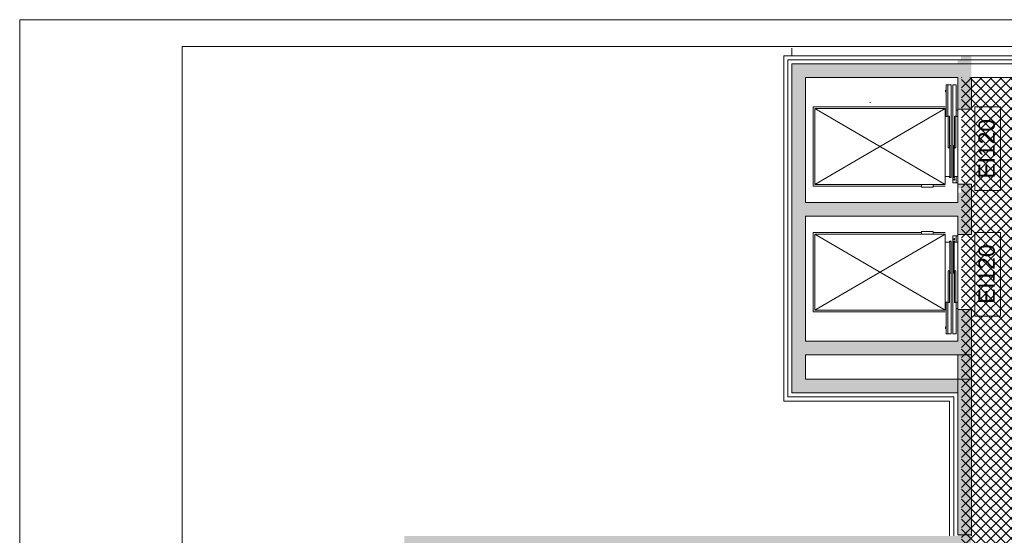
# Paper-space layout 'AP-05 STREFY POŻAROWE I EWAKUACJA - PIETRO 3' of a CAD drawing. Header units: millimetres. Extents: x 0 to 594, y 0 to 450.
# Tile 4 of 12: x 0 to 181, y 355 to 450. Entities that reach past the tile are written whole.
import ezdxf
from ezdxf.xclip import XClip

# ---------------------------------------------------------------- set-up
doc = ezdxf.new("R2010")
doc.units = ezdxf.units.MM
doc.header["$MEASUREMENT"] = 0
doc.header["$XCLIPFRAME"] = 0
doc.linetypes.add('DASHED2', pattern=[375, 250, -125])
for name, color, linetype, lineweight in [('A_Arkusz_Nr_pióra__1', 7, 'Continuous', 20), ('A_podkład_Nr_pióra__2', 8, 'Continuous', 13), ('A_ppoż proj_Nr_pióra__1', 7, 'Continuous', 20)]:
    doc.layers.add(name, color=color, linetype=linetype, lineweight=lineweight)
doc.layers.add('A_podkład_Nr_pióra__254', color=7, linetype='Continuous', lineweight=5, true_color=0xfdfdfd)
doc.layers.add('A_ppoż proj_Nr_pióra__71', color=7, linetype='Continuous', lineweight=5, true_color=0xcbfe65)
doc.layers.add('A_podrys', color=7, linetype='Continuous')
doc.styles.add('STYL_AUTOMATYCZNY_1', font='arial.ttf')
doc.linetypes.add('BATTING', pattern='A,0,[1,AP-05 STREFY POŻAROWE I EWAKUACJA - PIETRO 31.Shx,S=4.001,R=0,X=0,Y=0],-4.001,0', length=4.001)

# ---------------------------------------------------------------- blocks, each defined once
blk = doc.blocks.new('Rysunek_1_1', base_point=(-1568.88, -183.16))
at = {"layer": 'A_podkład_Nr_pióra__254', "linetype": 'Continuous', "lineweight": 5, "true_color": 0xfdfdfd}
h = blk.add_hatch(color=7, dxfattribs=at)
h.paths.add_polyline_path([(70.72, 260.02), (71.92, 260.02), (71.92, 257.27), (71.92, 227.82), (70.72, 227.82), (70.72, 220.17), (70.72, 132.92), (532.82, 132.92), (539.12, 132.92), (539.12, 201.22), (539.12, 202.27), (539.12, 227.62), (537.92, 227.62), (537.92, 230.07), (537.92, 260.32), (539.12, 260.32), (539.12, 268.17), (539.12, 286.92), (539.12, 355.07), (532.82, 355.07), (504.82, 355.07), (500.42, 355.07), (401.82, 355.07), (372.92, 355.07), (368.32, 355.07), (273.62, 355.07), (269.82, 355.07), (269.42, 355.07), (241.02, 355.07), (236.32, 355.07), (196.02, 355.07), (196.02, 351.77), (203.72, 351.77), (203.72, 351.07), (204.02, 351.07), (204.02, 317.17), (204.02, 301.17), (204.02, 294.37), (204.02, 286.92), (228.52, 286.92), (248.12, 286.92), (284.32, 286.92), (295.62, 286.92), (313.62, 286.92), (335.72, 286.92), (339.42, 286.92), (350.22, 286.92), (361.52, 286.92), (371.62, 286.92), (416.62, 286.92), (427.92, 286.92), (436.12, 286.92), (445.52, 286.92), (456.82, 286.92), (456.82, 288.52), (456.82, 292.82), (456.02, 292.82), (456.02, 288.52), (445.52, 288.52), (445.52, 292.82), (437.72, 292.82), (437.72, 351.07), (438.92, 351.07), (438.92, 351.77), (467.52, 351.77), (467.52, 351.07), (467.82, 351.07), (467.82, 343.27), (468.82, 343.27), (468.82, 301.32), (467.82, 301.32), (467.82, 294.52), (468.82, 294.52), (468.82, 288.52), (467.62, 288.52), (467.62, 286.92), (471.42, 286.92), (471.42, 288.52), (470.62, 288.52), (470.62, 294.52), (471.62, 294.52), (471.62, 301.32), (470.62, 301.32), (470.62, 343.27), (471.62, 343.27), (471.62, 351.07), (471.92, 351.07), (471.92, 351.77), (500.42, 351.77), (500.42, 351.07), (501.82, 351.07), (501.82, 292.72), (493.32, 292.72), (493.32, 288.52), (482.82, 288.52), (482.82, 292.72), (482.02, 292.72), (482.02, 288.52), (482.02, 286.92), (493.32, 286.92), (503.52, 286.92), (520.82, 286.92), (520.82, 288.52), (511.72, 288.52), (511.72, 293.32), (503.52, 293.32), (503.52, 305.22), (511.12, 305.22), (515.82, 305.22), (515.82, 307.92), (514.72, 307.92), (514.72, 306.62), (511.12, 306.62), (511.12, 309.52), (503.52, 309.52), (503.52, 328.67), (507.12, 328.67), (519.12, 328.67), (519.12, 329.67), (507.12, 329.67), (507.12, 333.97), (503.52, 333.97), (503.52, 351.07), (504.82, 351.07), (504.82, 351.77), (532.82, 351.77), (532.82, 286.92), (533.72, 286.92), (533.72, 268.17), (533.72, 264.12), (501.52, 264.12), (501.52, 266.82), (486.22, 266.82), (486.22, 260.32), (501.52, 260.32), (533.72, 260.32), (533.72, 230.07), (533.72, 227.62), (500.82, 227.62), (486.32, 227.62), (486.32, 226.22), (486.12, 226.22), (486.12, 225.62), (486.32, 225.62), (486.32, 221.22), (500.82, 221.22), (500.82, 223.82), (533.72, 223.82), (533.72, 202.27), (533.72, 201.22), (532.82, 201.22), (532.82, 136.22), (504.72, 136.22), (504.72, 136.92), (503.62, 136.92), (503.62, 160.85), (506.67, 160.85), (506.67, 166.74), (503.62, 166.74), (503.62, 178.12), (513.62, 178.12), (514.92, 178.12), (514.96, 178.17), (522.02, 178.17), (522.02, 201.22), (521.17, 201.22), (521.17, 179.22), (515.82, 179.22), (513.62, 179.22), (513.62, 183.22), (503.62, 183.22), (503.62, 195.12), (503.62, 195.22), (510.37, 195.22), (510.37, 201.22), (503.62, 201.22), (493.72, 201.22), (482.42, 201.22), (482.42, 199.62), (482.42, 195.12), (483.22, 195.12), (483.22, 199.62), (493.72, 199.62), (493.72, 195.12), (501.92, 195.12), (501.92, 136.92), (500.12, 136.92), (500.12, 136.22), (471.62, 136.22), (471.62, 136.92), (471.62, 144.72), (470.42, 144.72), (470.42, 186.82), (471.62, 186.82), (471.62, 193.62), (470.32, 193.62), (470.32, 199.62), (471.62, 199.62), (471.62, 201.22), (467.92, 201.22), (467.92, 199.62), (468.62, 199.62), (468.62, 193.62), (467.82, 193.62), (467.82, 186.82), (468.72, 186.82), (468.72, 144.72), (467.82, 144.72), (467.82, 136.92), (467.52, 136.92), (467.52, 136.22), (439.02, 136.22), (439.02, 136.92), (437.72, 136.92), (437.72, 195.42), (445.82, 195.42), (445.82, 199.62), (456.32, 199.62), (456.32, 195.42), (457.12, 195.42), (457.12, 199.62), (457.12, 201.22), (445.82, 201.22), (437.72, 201.22), (427.62, 201.22), (416.32, 201.22), (416.32, 199.62), (416.32, 195.62), (417.12, 195.62), (417.12, 199.62), (427.62, 199.62), (427.62, 195.62), (436.02, 195.62), (436.02, 136.92), (434.52, 136.92), (434.52, 136.22), (406.02, 136.22), (406.02, 136.92), (405.62, 136.92), (405.62, 144.72), (404.62, 144.72), (404.62, 186.82), (405.62, 186.82), (405.62, 193.62), (404.62, 193.62), (404.62, 199.62), (405.52, 199.62), (405.52, 201.22), (401.82, 201.22), (401.82, 199.62), (403.02, 199.62), (403.02, 193.62), (401.82, 193.62), (401.82, 186.82), (403.02, 186.82), (403.02, 175.62), (401.82, 175.62), (401.82, 174.52), (403.02, 174.52), (403.02, 144.72), (401.82, 144.72), (401.82, 136.92), (401.42, 136.92), (401.42, 136.22), (373.02, 136.22), (373.02, 136.92), (371.42, 136.92), (371.42, 174.52), (379.72, 174.52), (379.72, 175.62), (371.42, 175.62), (371.42, 194.82), (389.82, 194.82), (389.82, 175.62), (389.52, 175.62), (389.52, 174.52), (391.02, 174.52), (391.02, 175.62), (391.02, 194.82), (391.02, 201.22), (371.42, 201.22), (362.12, 201.22), (350.82, 201.22), (350.82, 199.62), (350.82, 195.32), (351.62, 195.32), (351.62, 199.62), (362.12, 199.62), (362.12, 195.32), (369.82, 195.32), (369.82, 136.92), (368.72, 136.92), (368.72, 136.22), (340.22, 136.22), (340.22, 136.92), (339.82, 136.92), (339.82, 144.72), (339.32, 144.72), (339.32, 186.82), (339.82, 186.82), (339.82, 193.62), (338.72, 193.62), (338.72, 199.62), (340.02, 199.62), (340.02, 201.22), (336.02, 201.22), (336.02, 199.62), (336.92, 199.62), (336.92, 193.62), (335.92, 193.62), (335.92, 186.82), (336.42, 186.82), (336.42, 144.72), (335.92, 144.72), (335.92, 136.92), (335.62, 136.92), (335.62, 136.22), (307.12, 136.22), (307.12, 136.92), (305.92, 136.92), (305.92, 195.12), (313.92, 195.12), (313.92, 199.62), (324.42, 199.62), (324.42, 195.12), (325.22, 195.12), (325.22, 199.62), (325.22, 201.22), (313.92, 201.22), (295.42, 201.22), (284.12, 201.22), (284.12, 199.62), (284.12, 195.12), (284.92, 195.12), (284.92, 199.62), (295.42, 199.62), (295.42, 195.12), (304.12, 195.12), (304.12, 136.92), (302.72, 136.92), (302.72, 136.22), (274.22, 136.22), (274.22, 136.92), (273.62, 136.92), (273.62, 144.72), (273.12, 144.72), (273.12, 186.82), (273.62, 186.82), (273.62, 193.62), (273.12, 193.62), (273.12, 199.62), (273.32, 199.62), (273.32, 201.22), (269.82, 201.22), (269.82, 199.62), (270.22, 199.62), (270.22, 193.62), (269.82, 193.62), (269.82, 186.82), (270.22, 186.82), (270.22, 144.72), (269.82, 144.72), (269.82, 136.92), (269.82, 136.22), (241.32, 136.22), (241.32, 136.92), (240.22, 136.92), (240.22, 195.42), (247.72, 195.42), (247.72, 199.62), (258.22, 199.62), (258.22, 195.42), (259.02, 195.42), (259.02, 199.62), (259.02, 201.22), (247.72, 201.22), (236.42, 201.22), (236.42, 195.42), (238.62, 195.42), (238.62, 136.92), (236.62, 136.92), (236.62, 136.22), (207.92, 136.22), (207.92, 136.92), (207.82, 136.92), (207.82, 144.72), (205.52, 144.72), (205.52, 186.82), (207.92, 186.82), (207.92, 195.42), (216.82, 195.42), (216.82, 201.22), (216.32, 201.22), (215.72, 201.22), (201.17, 201.22), (188.72, 201.22), (188.72, 199.62), (188.72, 194.41), (189.82, 194.41), (189.82, 199.62), (201.17, 199.62), (201.17, 195.42), (203.92, 195.42), (203.92, 186.82), (203.92, 182.22), (189.82, 182.22), (189.82, 186.61), (188.72, 186.61), (188.72, 182.22), (188.72, 181.12), (203.92, 181.12), (203.92, 144.72), (203.92, 136.92), (203.62, 136.92), (203.62, 136.22), (175.32, 136.22), (175.32, 136.92), (174.12, 136.92), (174.12, 181.12), (179.92, 181.12), (179.92, 182.22), (174.12, 182.22), (174.12, 199.62), (179.92, 199.62), (179.92, 201.22), (170.22, 201.22), (170.22, 199.62), (172.42, 199.62), (172.42, 136.92), (170.92, 136.92), (170.92, 136.22), (142.32, 136.22), (142.32, 136.92), (142.02, 136.92), (142.02, 144.72), (141.02, 144.72), (141.02, 181.52), (149.22, 181.52), (149.22, 178.22), (161.32, 178.22), (161.32, 195.42), (161.32, 199.62), (161.42, 199.62), (161.42, 201.22), (161.32, 201.22), (150.52, 201.22), (150.52, 195.42), (159.72, 195.42), (159.72, 183.12), (149.22, 183.12), (141.02, 183.12), (141.02, 183.92), (141.02, 186.82), (141.92, 186.82), (141.92, 193.62), (138.12, 193.62), (138.12, 190.62), (128.22, 190.62), (128.22, 196.22), (128.22, 196.92), (132.52, 196.92), (132.52, 200.22), (142.72, 200.22), (142.72, 201.22), (132.52, 201.22), (128.22, 201.22), (122.12, 201.22), (122.12, 196.22), (127.02, 196.22), (127.02, 190.62), (122.12, 190.62), (122.12, 183.92), (138.12, 183.92), (139.22, 183.92), (139.22, 144.72), (138.22, 144.72), (138.22, 136.92), (137.92, 136.92), (137.92, 136.22), (109.42, 136.22), (109.42, 136.92), (105.02, 136.92), (105.02, 136.22), (76.12, 136.22), (76.12, 165.42), (101.62, 165.42), (101.62, 195.52), (106.62, 195.52), (106.62, 199.62), (113.32, 199.62), (113.32, 201.22), (106.62, 201.22), (95.62, 201.22), (89.87, 201.22), (89.87, 199.62), (95.62, 199.62), (95.62, 195.52), (100.02, 195.52), (100.02, 166.62), (76.12, 166.62), (76.12, 199.62), (81.07, 199.62), (81.07, 201.22), (76.12, 201.22), (76.12, 220.17), (76.12, 223.52), (109.81, 223.52), (109.81, 220.82), (121.21, 220.82), (121.21, 223.52), (124.3, 223.52), (124.3, 227.12), (121.21, 227.12), (109.81, 227.12), (76.12, 227.12), (76.12, 227.82), (76.12, 257.27), (76.12, 260.02), (120.72, 260.02), (123.42, 260.02), (123.42, 263.62), (120.72, 263.62), (120.72, 267.42), (120.72, 269.52), (119.02, 269.52), (119.02, 267.42), (98.62, 267.42), (98.62, 294.82), (98.62, 295.82), (101.42, 295.82), (101.42, 301.02), (102.42, 301.02), (102.42, 302.22), (101.42, 302.22), (98.62, 302.22), (94.02, 302.22), (94.02, 294.82), (97.02, 294.82), (97.02, 267.42), (76.12, 267.42), (76.12, 285.67), (76.12, 351.07), (76.82, 351.07), (76.82, 351.77), (104.82, 351.77), (104.82, 351.07), (109.12, 351.07), (109.12, 351.77), (137.62, 351.77), (137.62, 351.07), (138.22, 351.07), (138.22, 343.27), (138.22, 302.22), (135.62, 302.22), (135.62, 293.42), (138.22, 293.42), (152.02, 293.42), (162.12, 293.42), (168.92, 293.42), (172.32, 293.42), (172.32, 287.92), (168.97, 287.92), (168.97, 286.32), (173.92, 286.32), (173.92, 293.42), (173.92, 317.57), (172.02, 317.57), (172.02, 300.12), (168.92, 300.12), (168.92, 297.52), (162.12, 297.52), (162.12, 295.22), (152.02, 295.22), (152.02, 301.82), (139.82, 301.82), (139.82, 343.27), (142.02, 343.27), (142.02, 351.77), (170.62, 351.77), (170.62, 351.07), (172.02, 351.07), (172.02, 328.37), (173.92, 328.37), (173.92, 351.07), (175.02, 351.07), (175.02, 355.07), (175.02, 356.17), (175.02, 357.77), (175.02, 364.12), (175.02, 368.36), (175.02, 382.62), (175.02, 383.07), (175.02, 383.87), (175.02, 389.62), (175.02, 396.67), (173.77, 396.67), (172.52, 396.67), (172.52, 390.87), (144.52, 390.87), (144.52, 413.87), (169.02, 413.87), (172.52, 413.87), (172.52, 412.37), (172.52, 411.57), (172.62, 411.57), (172.62, 410.47), (173.12, 410.47), (173.77, 410.47), (175.02, 410.47), (175.02, 412.37), (175.02, 415.12), (175.02, 418.17), (175.02, 419.77), (173.77, 419.77), (173.12, 419.77), (172.62, 419.77), (172.62, 418.97), (173.12, 418.97), (173.12, 418.17), (172.52, 418.17), (172.52, 416.37), (169.02, 416.37), (144.52, 416.37), (144.52, 439.37), (168.62, 439.37), (172.22, 439.37), (172.62, 439.37), (172.62, 433.57), (173.12, 433.57), (173.77, 433.57), (175.02, 433.57), (175.02, 439.37), (175.02, 440.62), (175.02, 441.87), (175.02, 443.37), (173.77, 443.37), (173.12, 443.37), (173.12, 442.57), (172.62, 442.57), (172.52, 442.57), (172.52, 441.87), (172.22, 441.87), (168.62, 441.87), (143.27, 441.87), (142.02, 441.87), (142.02, 440.62), (142.02, 415.12), (142.02, 389.62), (142.02, 382.62), (142.02, 381.37), (143.27, 381.37), (169.02, 381.37), (172.52, 381.37), (172.52, 372.08), (172.52, 368.36), (172.52, 364.12), (172.52, 356.17), (172.52, 355.07), (170.62, 355.07), (76.82, 355.07), (70.72, 355.07), (70.72, 285.67)])
h.paths.add_polyline_path([(144.52, 388.37), (172.52, 388.37), (172.52, 383.87), (169.02, 383.87), (144.52, 383.87)], flags=0)
h.paths.add_polyline_path([(228.52, 288.52), (206.02, 288.52), (206.02, 294.37), (208.02, 294.37), (208.02, 301.17), (208.02, 309.57), (238.62, 309.57), (238.62, 293.02), (228.52, 293.02)], flags=0)
h.paths.add_polyline_path([(208.02, 351.77), (236.32, 351.77), (236.32, 351.07), (241.02, 351.07), (241.02, 351.77), (269.42, 351.77), (269.42, 351.07), (269.82, 351.07), (269.82, 343.27), (270.52, 343.27), (270.52, 311.27), (267.52, 311.27), (261.52, 311.27), (254.32, 311.27), (254.32, 309.57), (257.12, 309.57), (257.12, 300.52), (258.32, 300.52), (258.32, 309.57), (261.52, 309.57), (267.52, 309.57), (270.52, 309.57), (270.52, 301.32), (269.82, 301.32), (269.82, 294.52), (270.82, 294.52), (270.82, 288.52), (258.32, 288.52), (258.32, 290.52), (257.12, 290.52), (257.12, 288.52), (248.12, 288.52), (248.12, 293.02), (240.22, 293.02), (240.22, 309.57), (244.32, 309.57), (244.32, 311.27), (208.02, 311.27), (208.02, 317.17), (208.02, 351.07)], flags=0)
h.paths.add_polyline_path([(272.62, 288.52), (272.62, 294.52), (273.62, 294.52), (273.62, 301.32), (273.22, 301.32), (273.22, 343.27), (273.62, 343.27), (273.62, 351.07), (273.92, 351.07), (273.92, 351.77), (302.82, 351.77), (302.82, 351.07), (304.32, 351.07), (304.32, 293.02), (295.62, 293.02), (295.62, 288.52), (285.12, 288.52), (285.12, 293.02), (284.32, 293.02), (284.32, 288.52)], flags=0)
h.paths.add_polyline_path([(306.12, 293.02), (306.12, 351.07), (307.32, 351.07), (307.32, 351.77), (335.82, 351.77), (335.82, 351.07), (335.82, 343.27), (336.32, 343.27), (336.32, 301.32), (335.82, 301.32), (335.82, 294.52), (337.01, 294.52), (337.01, 288.52), (335.72, 288.52), (324.92, 288.52), (324.92, 293.02), (324.12, 293.02), (324.12, 288.52), (313.62, 288.52), (313.62, 293.02)], flags=0)
h.paths.add_polyline_path([(338.71, 288.52), (338.71, 294.52), (339.62, 294.52), (339.62, 301.32), (339.12, 301.32), (339.12, 343.27), (339.62, 343.27), (339.62, 351.07), (340.12, 351.07), (340.12, 351.77), (368.32, 351.77), (368.32, 351.07), (369.92, 351.07), (369.92, 337.77), (369.92, 293.02), (361.52, 293.02), (361.52, 288.52), (351.02, 288.52), (351.02, 293.02), (350.22, 293.02), (350.22, 288.52), (339.42, 288.52)], flags=0)
h.paths.add_polyline_path([(401.82, 288.52), (371.62, 288.52), (371.62, 337.77), (372.92, 337.77), (372.92, 339.77), (400.97, 339.77), (401.82, 339.77), (401.82, 339.37), (401.82, 301.32), (401.82, 294.52)], flags=0)
h.paths.add_polyline_path([(405.82, 301.32), (403.62, 301.32), (403.62, 339.37), (405.82, 339.37), (405.82, 351.07), (406.52, 351.07), (406.52, 351.77), (435.22, 351.77), (435.22, 351.07), (436.12, 351.07), (436.12, 292.82), (436.12, 292.42), (427.92, 292.42), (427.92, 288.52), (417.42, 288.52), (417.42, 292.42), (416.62, 292.42), (416.62, 288.52), (403.62, 288.52), (403.62, 294.52), (405.82, 294.52)], flags=0)
at = {"layer": 'A_ppoż proj_Nr_pióra__71', "linetype": 'Continuous', "lineweight": 5, "true_color": 0xcbfe65}
h = blk.add_hatch(dxfattribs=at)
h.set_pattern_fill('bloczki_betonowe_0001', color=71, style=0, pattern_type=2)
h.set_pattern_definition([(45, (-1568.8778, -183.1554), (-0.9192388, 0.9192388), []), (135, (-1568.8778, -183.1554), (0.9192388, 0.9192388), [])])
h.paths.add_polyline_path([(76.18, 224.62), (76.18, 136.19), (204.68, 136.19), (204.68, 201.22), (215.42, 201.22), (215.42, 264.97), (204.02, 264.97), (204.02, 355.07), (209.77, 355.07), (209.77, 439.37), (173.23, 439.37), (173.23, 353.19), (76.18, 353.19), (76.18, 264.56), (143.73, 264.56), (143.73, 261.41), (165.33, 261.41), (165.33, 228.04), (143.73, 228.04), (143.73, 224.62)])
at = {"layer": 'A_podkład_Nr_pióra__2', "color": 8, "linetype": 'Continuous', "lineweight": 13}
for p, q in [((142.02, 443.37), (142.02, 444.77)), ((140.52, 379.87), (140.52, 443.37)), ((140.52, 443.37), (142.02, 443.37)), ((142.02, 443.37), (211.27, 443.37)), ((142.02, 381.37), (142.02, 441.87)), ((142.02, 441.87), (211.27, 441.87)), ((144.52, 416.37), (144.52, 439.37)), ((144.52, 439.37), (172.52, 439.37)), ((172.52, 439.37), (172.52, 416.37)), ((175.02, 433.57), (175.02, 439.37)), ((175.02, 439.37), (212.77, 439.37)), ((170.25, 436.72), (170.25, 437.02)), ((170.25, 437.02), (170.37, 437.02)), ((170.37, 436.72), (170.25, 436.72)), ((170.37, 438.03), (171.32, 438.03)), ((170.37, 438.03), (170.37, 432.17)), ((170.72, 438.03), (170.72, 432.17)), ((171.32, 420.98), (171.32, 438.03)), ((171.62, 419.97), (171.62, 438.03)), ((172.22, 438.03), (171.62, 438.03)), ((172.22, 438.03), (172.22, 432.17)), ((156.46, 434.77), (156.38, 434.77)), ((145.92, 433.97), (170.22, 433.97)), ((145.92, 433.97), (145.92, 419.37)), ((146.22, 433.67), (170.22, 433.67)), ((146.22, 433.67), (146.22, 419.67)), ((146.22, 419.67), (170.22, 433.67)), ((170.22, 419.67), (146.22, 433.67)), ((170.22, 419.67), (170.22, 433.67)), ((172.52, 433.37), (172.22, 433.37)), ((172.52, 433.57), (175.02, 433.57)), ((170.22, 432.17), (170.72, 432.17)), ((170.77, 432.27), (171, 432.27)), ((170.77, 426.41), (170.77, 432.27)), ((171, 432.27), (171, 426.41)), ((172.17, 432.27), (171.94, 432.27)), ((171.94, 432.27), (171.94, 426.41)), ((172.17, 426.41), (172.17, 432.27)), ((172.22, 432.17), (172.52, 432.17)), ((171, 426.41), (170.77, 426.41)), ((171.05, 426.87), (171.28, 426.87)), ((171.05, 421.01), (171.05, 426.87)), ((171.28, 426.87), (171.28, 421.01)), ((171.88, 426.87), (171.65, 426.87)), ((171.65, 426.87), (171.65, 421.01)), ((171.88, 421.01), (171.88, 426.87)), ((171.94, 426.41), (172.17, 426.41)), ((171, 421.17), (170.22, 421.17)), ((171, 420.98), (171, 421.17)), ((171.32, 420.98), (171, 420.98)), ((171.28, 421.01), (171.05, 421.01)), ((171.62, 420.98), (171.93, 420.98)), ((171.65, 421.01), (171.88, 421.01)), ((171.93, 421.17), (172.52, 421.17)), ((171.93, 420.98), (171.93, 421.17)), ((172.22, 419.97), (172.22, 421.17)), ((145.92, 419.37), (165.85, 419.37)), ((146.22, 419.67), (170.22, 419.67)), ((165.85, 419.22), (165.85, 419.67)), ((167.99, 419.22), (165.85, 419.22)), ((167.99, 419.67), (167.99, 419.22)), ((167.99, 419.37), (170.22, 419.37)), ((172.52, 419.97), (171.62, 419.97)), ((172.52, 419.77), (175.02, 419.77)), ((175.02, 410.47), (175.02, 419.77)), ((172.52, 416.37), (144.52, 416.37)), ((144.52, 390.87), (144.52, 413.87)), ((144.52, 413.87), (172.52, 413.87)), ((172.52, 413.87), (172.52, 390.87)), ((145.92, 410.87), (165.85, 410.87)), ((145.92, 396.27), (145.92, 410.87)), ((146.22, 410.57), (170.22, 410.57)), ((146.22, 396.57), (146.22, 410.57)), ((146.22, 396.57), (170.22, 410.57)), ((170.22, 396.57), (146.22, 410.57)), ((167.99, 411.02), (165.85, 411.02)), ((165.85, 411.02), (165.85, 410.57)), ((167.99, 410.57), (167.99, 411.02)), ((167.99, 410.87), (170.22, 410.87)), ((170.22, 410.57), (170.22, 396.57)), ((171.32, 409.26), (171, 409.26)), ((171, 409.26), (171, 409.07)), ((171.32, 409.26), (171.32, 392.21)), ((172.52, 410.27), (171.62, 410.27)), ((171.62, 410.27), (171.62, 392.21)), ((171.62, 409.26), (171.93, 409.26)), ((171.93, 409.26), (171.93, 409.07)), ((172.22, 410.27), (172.22, 409.07)), ((172.52, 410.47), (175.02, 410.47)), ((171, 409.07), (170.22, 409.07)), ((171.28, 409.23), (171.05, 409.23)), ((171.05, 409.23), (171.05, 403.37)), ((171.28, 403.37), (171.28, 409.23)), ((171.65, 403.37), (171.65, 409.23)), ((171.65, 409.23), (171.88, 409.23)), ((171.88, 409.23), (171.88, 403.37)), ((171.93, 409.07), (172.52, 409.07)), ((171, 403.83), (170.77, 403.83)), ((170.77, 403.83), (170.77, 397.97)), ((171, 397.97), (171, 403.83)), ((171.94, 397.97), (171.94, 403.83)), ((171.94, 403.83), (172.17, 403.83)), ((172.17, 403.83), (172.17, 397.97)), ((171.05, 403.37), (171.28, 403.37)), ((171.88, 403.37), (171.65, 403.37)), ((146.22, 396.57), (170.22, 396.57)), ((170.22, 398.07), (170.72, 398.07)), ((170.37, 392.21), (170.37, 398.07)), ((170.72, 392.21), (170.72, 398.07)), ((170.77, 397.97), (171, 397.97)), ((172.17, 397.97), (171.94, 397.97)), ((172.22, 398.07), (172.52, 398.07)), ((172.22, 392.21), (172.22, 398.07)), ((172.52, 396.87), (172.22, 396.87)), ((172.52, 396.67), (175.02, 396.67)), ((175.02, 396.67), (175.02, 355.07)), ((145.92, 396.27), (170.22, 396.27)), ((170.37, 393.52), (170.25, 393.52)), ((170.25, 393.52), (170.25, 393.22)), ((170.25, 393.22), (170.37, 393.22)), ((170.37, 392.21), (171.32, 392.21)), ((172.22, 392.21), (171.62, 392.21)), ((172.52, 390.87), (144.52, 390.87)), ((172.52, 388.37), (144.52, 388.37)), ((144.52, 388.37), (144.52, 383.87)), ((172.52, 388.37), (172.52, 355.27)), ((144.52, 383.87), (172.52, 383.87)), ((172.52, 381.37), (142.02, 381.37)), ((171.02, 379.87), (140.52, 379.87)), ((171.02, 379.87), (171.02, 356.67)), ((171.02, 356.67), (171.02, 355.07)), ((172.52, 355.27), (175.02, 355.27))]:
    blk.add_line(p, q, dxfattribs=at)
at = {"layer": 'A_podkład_Nr_pióra__2', "color": 8, "linetype": 'BATTING', "lineweight": 13}
for p, q in [((141.27, 380.62), (141.27, 442.62)), ((212, 442.62), (141.27, 442.62)), ((171.77, 380.62), (141.27, 380.62)), ((171.77, 380.62), (171.77, 355.07))]:
    blk.add_line(p, q, dxfattribs=at)
at = {"layer": 'A_podkład_Nr_pióra__2', "color": 8, "linetype": 'DASHED2', "lineweight": 13}
for p, q in [((172.52, 388.37), (175.02, 388.37)), ((172.52, 383.87), (175.02, 383.87))]:
    blk.add_line(p, q, dxfattribs=at)
at = {"layer": 'A_podkład_Nr_pióra__2', "color": 8, "linetype": 'Continuous', "lineweight": 13}
for centre in [(171.84, 420.61), (171.84, 409.63)]:
    blk.add_circle(centre, 0.112, dxfattribs=at)
for centre, start, end in [((156.38, 434.78), 180, 270), ((156.46, 434.78), 270, 0)]:
    blk.add_arc(centre, 0.01, start, end, dxfattribs=at)
at = {"layer": 'A_ppoż proj_Nr_pióra__1', "color": 7, "linetype": 'Continuous', "lineweight": 20}
for p, q in [((180.35, 433.95), (175.63, 433.95)), ((175.63, 433.95), (175.63, 418.56)), ((180.35, 418.56), (180.35, 433.95)), ((175.63, 418.56), (180.35, 418.56)), ((180.35, 410.88), (175.63, 410.88)), ((175.63, 410.88), (175.63, 395.49)), ((180.35, 395.49), (180.35, 410.88)), ((175.63, 395.49), (180.35, 395.49))]:
    blk.add_line(p, q, dxfattribs=at)
at = {"layer": 'A_ppoż proj_Nr_pióra__1', "color": 7, "linetype": 'Continuous', "lineweight": 20, "char_height": 3, "attachment_point": 5, "rotation": 90, "style": 'STYL_AUTOMATYCZNY_1'}
for insert in [(177.84, 426.26), (177.84, 403.19)]:
    blk.add_mtext('\\A1;{\\pqc;\\fArial|b0|i0|c238|p0;\\W1.000000;EI120}', dxfattribs=dict(at, insert=insert))

psp = doc.layouts.new('AP-05 STREFY POŻAROWE I EWAKUACJA - PIETRO 3')

# ---------------------------------------------------------------- linework, layer by layer
at = {"layer": 'A_Arkusz_Nr_pióra__1', "color": 7, "linetype": 'Continuous', "lineweight": 20}
for p, q in [((589.1, 445.1), (29.9, 445.1)), ((29.9, 445.1), (29.9, 4.9))]:
    psp.add_line(p, q, dxfattribs=at)
at = {"layer": 'A_Arkusz_Nr_pióra__1', "color": 7, "linetype": 'Continuous', "lineweight": 20, "flags": 128}
psp.add_lwpolyline([(0, 450), (594, 450), (594, 0), (0, 0)], close=True, dxfattribs=at)

# ---------------------------------------------------------------- block references
at = {"layer": 'A_podrys', "color": 37, "linetype": 'Continuous', "lineweight": 5, "true_color": 0x656532}
ref = psp.add_blockref('Rysunek_1_1', (-1568.88, -183.16), dxfattribs=at)
XClip(ref).set_block_clipping_path([(42.3692666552, 84.482476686), (554.019266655, 445.1)])

doc.saveas('drawing.dxf')
